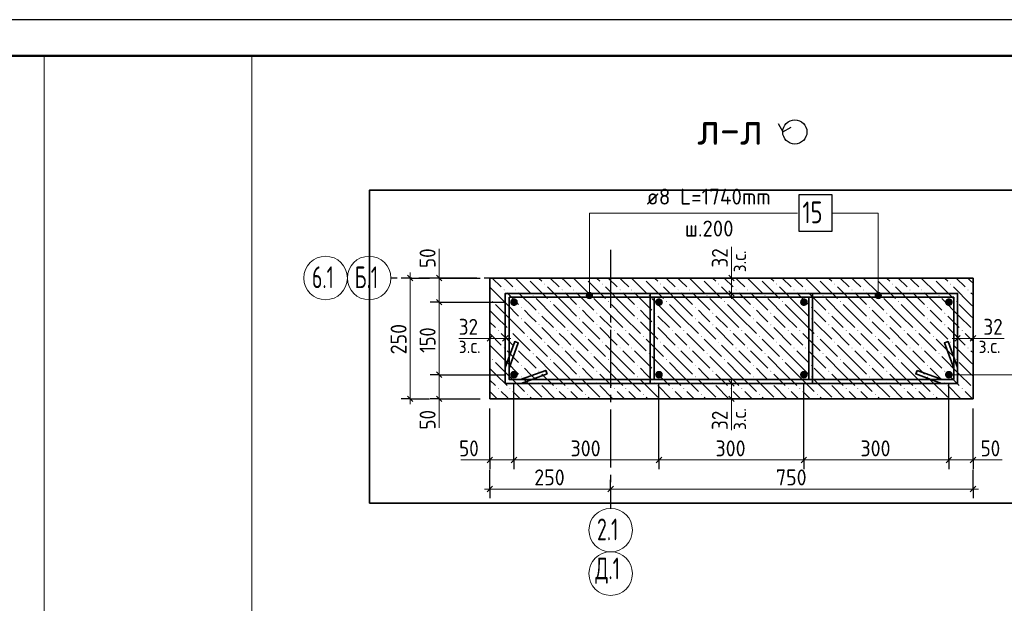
# Model space of a CAD drawing. Header units: millimetres. Extents: x 0 to 59400, y 0 to 42000.
# Tile 20 of 21: x 37198 to 50783, y 33954 to 42000. Entities that reach past the tile are written whole.
import ezdxf

# ---------------------------------------------------------------- set-up
doc = ezdxf.new("R2010")
doc.units = ezdxf.units.MM
doc.linetypes.add('______2', pattern=[270, 200, -70])
doc.linetypes.add('______5', pattern=[1100, 800, -100, 100, -100])
for name, color, linetype, lineweight in [('S1 Продольная арматура', 52, 'Continuous', 25), ('Standard', 7, 'Continuous', 25), ('Заголовок чертежа', 7, 'Continuous', 25), ('Позиционная метка линия выноска', 7, 'Continuous', 13), ('Размерная выноска', 7, 'Continuous', 13), ('Хомут', 52, 'Continuous', 25)]:
    doc.layers.add(name, color=color, linetype=linetype, lineweight=lineweight)
doc.layers.add('ЖБ Пилон', color=7, linetype='______2', lineweight=13, true_color=0xa0a0a0)
doc.layers.add('Оси', color=7, linetype='______5', lineweight=13, true_color=0x656565)
doc.styles.add('ISOCPEUR', font='txt')

msp = doc.modelspace()

# ---------------------------------------------------------------- hatches: boundary and pattern name
at = {"layer": 'S1 Продольная арматура', "linetype": 'Continuous', "lineweight": 18, "transparency": 33554687}
for points in [[(44072, 38106), (44068, 38127), (44056, 38144), (44039, 38155), (44018, 38159), (43998, 38155), (43981, 38144), (43969, 38127), (43965, 38106), (43969, 38086), (43981, 38068), (43998, 38057), (44018, 38053), (44039, 38057), (44056, 38068), (44068, 38086)], [(46072, 38106), (46068, 38127), (46056, 38144), (46039, 38155), (46018, 38159), (45998, 38155), (45981, 38144), (45969, 38127), (45965, 38106), (45969, 38086), (45981, 38068), (45998, 38057), (46018, 38053), (46039, 38057), (46056, 38068), (46068, 38086)], [(48072, 38106), (48068, 38127), (48056, 38144), (48039, 38155), (48018, 38159), (47998, 38155), (47981, 38144), (47969, 38127), (47965, 38106), (47969, 38086), (47981, 38068), (47998, 38057), (48018, 38053), (48039, 38057), (48056, 38068), (48068, 38086)], [(50072, 38106), (50068, 38127), (50056, 38144), (50039, 38155), (50018, 38159), (49998, 38155), (49981, 38144), (49969, 38127), (49965, 38106), (49969, 38086), (49981, 38068), (49998, 38057), (50018, 38053), (50039, 38057), (50056, 38068), (50068, 38086)], [(44072, 37106), (44068, 37127), (44056, 37144), (44039, 37155), (44018, 37159), (43998, 37155), (43981, 37144), (43969, 37127), (43965, 37106), (43969, 37086), (43981, 37068), (43998, 37057), (44018, 37053), (44039, 37057), (44056, 37068), (44068, 37086)], [(46072, 37106), (46068, 37127), (46056, 37144), (46039, 37155), (46018, 37159), (45998, 37155), (45981, 37144), (45969, 37127), (45965, 37106), (45969, 37086), (45981, 37068), (45998, 37057), (46018, 37053), (46039, 37057), (46056, 37068), (46068, 37086)], [(48072, 37106), (48068, 37127), (48056, 37144), (48039, 37155), (48018, 37159), (47998, 37155), (47981, 37144), (47969, 37127), (47965, 37106), (47969, 37086), (47981, 37068), (47998, 37057), (48018, 37053), (48039, 37057), (48056, 37068), (48068, 37086)], [(50072, 37106), (50068, 37127), (50056, 37144), (50039, 37155), (50018, 37159), (49998, 37155), (49981, 37144), (49969, 37127), (49965, 37106), (49969, 37086), (49981, 37068), (49998, 37057), (50018, 37053), (50039, 37057), (50056, 37068), (50068, 37086)]]:
    msp.add_hatch(color=7, dxfattribs=at).paths.add_polyline_path(points)
at = {"layer": 'ЖБ Пилон', "linetype": 'Continuous', "lineweight": 18, "transparency": 33554687}
for points in [[(44196, 38435), (44200, 38439), (44204, 38439), (44209, 38435), (44202, 38428)], [(44436, 38355), (44442, 38361), (44449, 38355), (44442, 38348)], [(44996, 38435), (45000, 38439), (45004, 38439), (45009, 38435), (45002, 38428)], [(45236, 38355), (45242, 38361), (45249, 38355), (45242, 38348)], [(45796, 38435), (45800, 38439), (45804, 38439), (45809, 38435), (45802, 38428)], [(46036, 38355), (46042, 38361), (46049, 38355), (46042, 38348)], [(46596, 38435), (46600, 38439), (46604, 38439), (46609, 38435), (46602, 38428)], [(46836, 38355), (46842, 38361), (46849, 38355), (46842, 38348)], [(47396, 38435), (47400, 38439), (47404, 38439), (47409, 38435), (47402, 38428)], [(47636, 38355), (47642, 38361), (47649, 38355), (47642, 38348)], [(48196, 38435), (48200, 38439), (48204, 38439), (48209, 38435), (48202, 38428)], [(48436, 38355), (48442, 38361), (48449, 38355), (48442, 38348)], [(48996, 38435), (49000, 38439), (49004, 38439), (49009, 38435), (49002, 38428)], [(49236, 38355), (49242, 38361), (49249, 38355), (49242, 38348)], [(49796, 38435), (49800, 38439), (49804, 38439), (49809, 38435), (49802, 38428)], [(50036, 38355), (50042, 38361), (50049, 38355), (50042, 38348)], [(43876, 38275), (43882, 38281), (43889, 38275), (43882, 38268)], [(44036, 38275), (44042, 38281), (44049, 38275), (44042, 38268)], [(44276, 38195), (44282, 38201), (44289, 38195), (44282, 38188)], [(44676, 38275), (44682, 38281), (44689, 38275), (44682, 38268)], [(44836, 38275), (44842, 38281), (44849, 38275), (44842, 38268)], [(45076, 38195), (45082, 38201), (45089, 38195), (45082, 38188)], [(45476, 38275), (45482, 38281), (45489, 38275), (45482, 38268)], [(45636, 38275), (45642, 38281), (45649, 38275), (45642, 38268)], [(45876, 38195), (45882, 38201), (45889, 38195), (45882, 38188)], [(46276, 38275), (46282, 38281), (46289, 38275), (46282, 38268)], [(46436, 38275), (46442, 38281), (46449, 38275), (46442, 38268)], [(46676, 38195), (46682, 38201), (46689, 38195), (46682, 38188)], [(47076, 38275), (47082, 38281), (47089, 38275), (47082, 38268)], [(47236, 38275), (47242, 38281), (47249, 38275), (47242, 38268)], [(47476, 38195), (47482, 38201), (47489, 38195), (47482, 38188)], [(47876, 38275), (47882, 38281), (47889, 38275), (47882, 38268)], [(48036, 38275), (48042, 38281), (48049, 38275), (48042, 38268)], [(48276, 38195), (48282, 38201), (48289, 38195), (48282, 38188)], [(48676, 38275), (48682, 38281), (48689, 38275), (48682, 38268)], [(48836, 38275), (48842, 38281), (48849, 38275), (48842, 38268)], [(49076, 38195), (49082, 38201), (49089, 38195), (49082, 38188)], [(49476, 38275), (49482, 38281), (49489, 38275), (49482, 38268)], [(49636, 38275), (49642, 38281), (49649, 38275), (49642, 38268)], [(49876, 38195), (49882, 38201), (49889, 38195), (49882, 38188)], [(50276, 38275), (50282, 38281), (50289, 38275), (50282, 38268)], [(43716, 38115), (43722, 38121), (43729, 38115), (43722, 38108)], [(44116, 38035), (44122, 38041), (44129, 38035), (44122, 38028)], [(44516, 38115), (44522, 38121), (44529, 38115), (44522, 38108)], [(44916, 38035), (44922, 38041), (44929, 38035), (44922, 38028)], [(45316, 38115), (45322, 38121), (45329, 38115), (45322, 38108)], [(45716, 38035), (45722, 38041), (45729, 38035), (45722, 38028)], [(46116, 38115), (46122, 38121), (46129, 38115), (46122, 38108)], [(46516, 38035), (46522, 38041), (46529, 38035), (46522, 38028)], [(46916, 38115), (46922, 38121), (46929, 38115), (46922, 38108)], [(47316, 38035), (47322, 38041), (47329, 38035), (47322, 38028)], [(47716, 38115), (47722, 38121), (47729, 38115), (47722, 38108)], [(48116, 38035), (48122, 38041), (48129, 38035), (48122, 38028)], [(48516, 38115), (48522, 38121), (48529, 38115), (48522, 38108)], [(48916, 38035), (48922, 38041), (48929, 38035), (48922, 38028)], [(49316, 38115), (49322, 38121), (49329, 38115), (49322, 38108)], [(49716, 38035), (49722, 38041), (49729, 38035), (49722, 38028)], [(50116, 38115), (50122, 38121), (50129, 38115), (50122, 38108)], [(44356, 37955), (44362, 37961), (44369, 37955), (44362, 37948)], [(45156, 37955), (45162, 37961), (45169, 37955), (45162, 37948)], [(45956, 37955), (45962, 37961), (45969, 37955), (45962, 37948)], [(46756, 37955), (46762, 37961), (46769, 37955), (46762, 37948)], [(47556, 37955), (47562, 37961), (47569, 37955), (47562, 37948)], [(48356, 37955), (48362, 37961), (48369, 37955), (48362, 37948)], [(49156, 37955), (49162, 37961), (49169, 37955), (49162, 37948)], [(49956, 37955), (49962, 37961), (49969, 37955), (49962, 37948)], [(44116, 37875), (44122, 37881), (44129, 37875), (44122, 37868)], [(44356, 37795), (44362, 37801), (44369, 37795), (44362, 37788)], [(44916, 37875), (44922, 37881), (44929, 37875), (44922, 37868)], [(45156, 37795), (45162, 37801), (45169, 37795), (45162, 37788)], [(45716, 37875), (45722, 37881), (45729, 37875), (45722, 37868)], [(45956, 37795), (45962, 37801), (45969, 37795), (45962, 37788)], [(46516, 37875), (46522, 37881), (46529, 37875), (46522, 37868)], [(46756, 37795), (46762, 37801), (46769, 37795), (46762, 37788)], [(47316, 37875), (47322, 37881), (47329, 37875), (47322, 37868)], [(47556, 37795), (47562, 37801), (47569, 37795), (47562, 37788)], [(48116, 37875), (48122, 37881), (48129, 37875), (48122, 37868)], [(48356, 37795), (48362, 37801), (48369, 37795), (48362, 37788)], [(48916, 37875), (48922, 37881), (48929, 37875), (48922, 37868)], [(49156, 37795), (49162, 37801), (49169, 37795), (49162, 37788)], [(49716, 37875), (49722, 37881), (49729, 37875), (49722, 37868)], [(49956, 37795), (49962, 37801), (49969, 37795), (49962, 37788)], [(43796, 37715), (43802, 37721), (43809, 37715), (43802, 37708)], [(43956, 37715), (43962, 37721), (43969, 37715), (43962, 37708)], [(44196, 37635), (44202, 37641), (44209, 37635), (44202, 37628)], [(44596, 37715), (44602, 37721), (44609, 37715), (44602, 37708)], [(44756, 37715), (44762, 37721), (44769, 37715), (44762, 37708)], [(44996, 37635), (45002, 37641), (45009, 37635), (45002, 37628)], [(45396, 37715), (45402, 37721), (45409, 37715), (45402, 37708)], [(45556, 37715), (45562, 37721), (45569, 37715), (45562, 37708)], [(45796, 37635), (45802, 37641), (45809, 37635), (45802, 37628)], [(46196, 37715), (46202, 37721), (46209, 37715), (46202, 37708)], [(46356, 37715), (46362, 37721), (46369, 37715), (46362, 37708)], [(46596, 37635), (46602, 37641), (46609, 37635), (46602, 37628)], [(46996, 37715), (47002, 37721), (47009, 37715), (47002, 37708)], [(47156, 37715), (47162, 37721), (47169, 37715), (47162, 37708)], [(47396, 37635), (47402, 37641), (47409, 37635), (47402, 37628)], [(47796, 37715), (47802, 37721), (47809, 37715), (47802, 37708)], [(47956, 37715), (47962, 37721), (47969, 37715), (47962, 37708)], [(48196, 37635), (48202, 37641), (48209, 37635), (48202, 37628)], [(48596, 37715), (48602, 37721), (48609, 37715), (48602, 37708)], [(48756, 37715), (48762, 37721), (48769, 37715), (48762, 37708)], [(48996, 37635), (49002, 37641), (49009, 37635), (49002, 37628)], [(49396, 37715), (49402, 37721), (49409, 37715), (49402, 37708)], [(49556, 37715), (49562, 37721), (49569, 37715), (49562, 37708)], [(49796, 37635), (49802, 37641), (49809, 37635), (49802, 37628)], [(50196, 37715), (50202, 37721), (50209, 37715), (50202, 37708)], [(44436, 37555), (44442, 37561), (44449, 37555), (44442, 37548)], [(45236, 37555), (45242, 37561), (45249, 37555), (45242, 37548)], [(46036, 37555), (46042, 37561), (46049, 37555), (46042, 37548)], [(46836, 37555), (46842, 37561), (46849, 37555), (46842, 37548)], [(47636, 37555), (47642, 37561), (47649, 37555), (47642, 37548)], [(48436, 37555), (48442, 37561), (48449, 37555), (48442, 37548)], [(49236, 37555), (49242, 37561), (49249, 37555), (49242, 37548)], [(50036, 37555), (50042, 37561), (50049, 37555), (50042, 37548)], [(43876, 37475), (43882, 37481), (43889, 37475), (43882, 37468)], [(44036, 37475), (44042, 37481), (44049, 37475), (44042, 37468)], [(44276, 37395), (44282, 37401), (44289, 37395), (44282, 37388)], [(44676, 37475), (44682, 37481), (44689, 37475), (44682, 37468)], [(44836, 37475), (44842, 37481), (44849, 37475), (44842, 37468)], [(45076, 37395), (45082, 37401), (45089, 37395), (45082, 37388)], [(45476, 37475), (45482, 37481), (45489, 37475), (45482, 37468)], [(45636, 37475), (45642, 37481), (45649, 37475), (45642, 37468)], [(45876, 37395), (45882, 37401), (45889, 37395), (45882, 37388)], [(46276, 37475), (46282, 37481), (46289, 37475), (46282, 37468)], [(46436, 37475), (46442, 37481), (46449, 37475), (46442, 37468)], [(46676, 37395), (46682, 37401), (46689, 37395), (46682, 37388)], [(47076, 37475), (47082, 37481), (47089, 37475), (47082, 37468)], [(47236, 37475), (47242, 37481), (47249, 37475), (47242, 37468)], [(47476, 37395), (47482, 37401), (47489, 37395), (47482, 37388)], [(47876, 37475), (47882, 37481), (47889, 37475), (47882, 37468)], [(48036, 37475), (48042, 37481), (48049, 37475), (48042, 37468)], [(48276, 37395), (48282, 37401), (48289, 37395), (48282, 37388)], [(48676, 37475), (48682, 37481), (48689, 37475), (48682, 37468)], [(48836, 37475), (48842, 37481), (48849, 37475), (48842, 37468)], [(49076, 37395), (49082, 37401), (49089, 37395), (49082, 37388)], [(49476, 37475), (49482, 37481), (49489, 37475), (49482, 37468)], [(49636, 37475), (49642, 37481), (49649, 37475), (49642, 37468)], [(49876, 37395), (49882, 37401), (49889, 37395), (49882, 37388)], [(50276, 37475), (50282, 37481), (50289, 37475), (50282, 37468)], [(43716, 37315), (43722, 37321), (43729, 37315), (43722, 37308)], [(44116, 37235), (44122, 37241), (44129, 37235), (44122, 37228)], [(44516, 37315), (44522, 37321), (44529, 37315), (44522, 37308)], [(44916, 37235), (44922, 37241), (44929, 37235), (44922, 37228)], [(45316, 37315), (45322, 37321), (45329, 37315), (45322, 37308)], [(45716, 37235), (45722, 37241), (45729, 37235), (45722, 37228)], [(46116, 37315), (46122, 37321), (46129, 37315), (46122, 37308)], [(46516, 37235), (46522, 37241), (46529, 37235), (46522, 37228)], [(46916, 37315), (46922, 37321), (46929, 37315), (46922, 37308)], [(47316, 37235), (47322, 37241), (47329, 37235), (47322, 37228)], [(47716, 37315), (47722, 37321), (47729, 37315), (47722, 37308)], [(48116, 37235), (48122, 37241), (48129, 37235), (48122, 37228)], [(48516, 37315), (48522, 37321), (48529, 37315), (48522, 37308)], [(48916, 37235), (48922, 37241), (48929, 37235), (48922, 37228)], [(49316, 37315), (49322, 37321), (49329, 37315), (49322, 37308)], [(49716, 37235), (49722, 37241), (49729, 37235), (49722, 37228)], [(50116, 37315), (50122, 37321), (50129, 37315), (50122, 37308)], [(44356, 37155), (44362, 37161), (44369, 37155), (44362, 37148)], [(45156, 37155), (45162, 37161), (45169, 37155), (45162, 37148)], [(45956, 37155), (45962, 37161), (45969, 37155), (45962, 37148)], [(46756, 37155), (46762, 37161), (46769, 37155), (46762, 37148)], [(47556, 37155), (47562, 37161), (47569, 37155), (47562, 37148)], [(48356, 37155), (48362, 37161), (48369, 37155), (48362, 37148)], [(49156, 37155), (49162, 37161), (49169, 37155), (49162, 37148)], [(49956, 37155), (49962, 37161), (49969, 37155), (49962, 37148)], [(44116, 37075), (44122, 37081), (44129, 37075), (44122, 37068)], [(44356, 36995), (44362, 37001), (44369, 36995), (44362, 36988)], [(44916, 37075), (44922, 37081), (44929, 37075), (44922, 37068)], [(45156, 36995), (45162, 37001), (45169, 36995), (45162, 36988)], [(45716, 37075), (45722, 37081), (45729, 37075), (45722, 37068)], [(45956, 36995), (45962, 37001), (45969, 36995), (45962, 36988)], [(46516, 37075), (46522, 37081), (46529, 37075), (46522, 37068)], [(46756, 36995), (46762, 37001), (46769, 36995), (46762, 36988)], [(47316, 37075), (47322, 37081), (47329, 37075), (47322, 37068)], [(47556, 36995), (47562, 37001), (47569, 36995), (47562, 36988)], [(48116, 37075), (48122, 37081), (48129, 37075), (48122, 37068)], [(48356, 36995), (48362, 37001), (48369, 36995), (48362, 36988)], [(48916, 37075), (48922, 37081), (48929, 37075), (48922, 37068)], [(49156, 36995), (49162, 37001), (49169, 36995), (49162, 36988)], [(49716, 37075), (49722, 37081), (49729, 37075), (49722, 37068)], [(49956, 36995), (49962, 37001), (49969, 36995), (49962, 36988)], [(43796, 36915), (43802, 36921), (43809, 36915), (43802, 36908)], [(43956, 36915), (43962, 36921), (43969, 36915), (43962, 36908)], [(44196, 36835), (44202, 36841), (44209, 36835), (44202, 36828)], [(44596, 36915), (44602, 36921), (44609, 36915), (44602, 36908)], [(44756, 36915), (44762, 36921), (44769, 36915), (44762, 36908)], [(44996, 36835), (45002, 36841), (45009, 36835), (45002, 36828)], [(45396, 36915), (45402, 36921), (45409, 36915), (45402, 36908)], [(45556, 36915), (45562, 36921), (45569, 36915), (45562, 36908)], [(45796, 36835), (45802, 36841), (45809, 36835), (45802, 36828)], [(46196, 36915), (46202, 36921), (46209, 36915), (46202, 36908)], [(46356, 36915), (46362, 36921), (46369, 36915), (46362, 36908)], [(46596, 36835), (46602, 36841), (46609, 36835), (46602, 36828)], [(46996, 36915), (47002, 36921), (47009, 36915), (47002, 36908)], [(47156, 36915), (47162, 36921), (47169, 36915), (47162, 36908)], [(47396, 36835), (47402, 36841), (47409, 36835), (47402, 36828)], [(47796, 36915), (47802, 36921), (47809, 36915), (47802, 36908)], [(47956, 36915), (47962, 36921), (47969, 36915), (47962, 36908)], [(48196, 36835), (48202, 36841), (48209, 36835), (48202, 36828)], [(48596, 36915), (48602, 36921), (48609, 36915), (48602, 36908)], [(48756, 36915), (48762, 36921), (48769, 36915), (48762, 36908)], [(48996, 36835), (49002, 36841), (49009, 36835), (49002, 36828)], [(49396, 36915), (49402, 36921), (49409, 36915), (49402, 36908)], [(49556, 36915), (49562, 36921), (49569, 36915), (49562, 36908)], [(49796, 36835), (49802, 36841), (49809, 36835), (49802, 36828)], [(50196, 36915), (50202, 36921), (50209, 36915), (50202, 36908)]]:
    msp.add_hatch(color=7, dxfattribs=at).paths.add_polyline_path(points, flags=16)
at = {"layer": 'Позиционная метка линия выноска', "linetype": 'Continuous', "lineweight": 13, "transparency": 33554687}
for points in [[(45097, 38222), (45020, 38222), (45013, 38199)], [(45097, 38222), (45013, 38199), (45103, 38199)], [(45103, 38199), (45013, 38199), (45020, 38177)], [(45081, 38238), (45036, 38238), (45020, 38222)], [(45081, 38238), (45020, 38222), (45097, 38222)], [(45103, 38199), (45020, 38177), (45097, 38177)], [(45097, 38177), (45020, 38177), (45036, 38161)], [(45036, 38238), (45081, 38238), (45058, 38244)], [(45097, 38177), (45036, 38161), (45081, 38161)], [(49084, 38222), (49006, 38222), (49000, 38199)], [(49084, 38222), (49000, 38199), (49090, 38199)], [(49090, 38199), (49000, 38199), (49006, 38177)], [(49067, 38238), (49022, 38238), (49006, 38222)], [(49067, 38238), (49006, 38222), (49084, 38222)], [(49090, 38199), (49006, 38177), (49084, 38177)], [(49084, 38177), (49006, 38177), (49022, 38161)], [(49022, 38238), (49067, 38238), (49045, 38244)], [(49084, 38177), (49022, 38161), (49067, 38161)], [(45081, 38161), (45036, 38161), (45058, 38154)], [(49067, 38161), (49022, 38161), (49045, 38154)]]:
    msp.add_hatch(color=7, dxfattribs=at).paths.add_polyline_path(points)

# ---------------------------------------------------------------- linework, layer by layer
at = {"layer": 'Standard', "color": 7, "linetype": 'Continuous', "lineweight": 25, "transparency": 33554687}
for p, q in [((42548, 38477), (42623, 38402)), ((42948, 38477), (43023, 38402)), ((47056, 38402), (46981, 38477)), ((47056, 38188), (46981, 38263)), ((42948, 38144), (43023, 38069)), ((43722, 37644), (43647, 37569)), ((43936, 37644), (43861, 37569)), ((50101, 37569), (50176, 37644)), ((50314, 37569), (50389, 37644)), ((42948, 37144), (43023, 37069)), ((46981, 37024), (47056, 36949)), ((42548, 36810), (42623, 36735)), ((42948, 36810), (43023, 36735)), ((46981, 36810), (47056, 36735)), ((43647, 35892), (43722, 35967)), ((43981, 35892), (44056, 35967)), ((45981, 35892), (46056, 35967)), ((47981, 35892), (48056, 35967)), ((49981, 35892), (50056, 35967)), ((50314, 35892), (50389, 35967)), ((43647, 35492), (43722, 35567)), ((45314, 35492), (45389, 35567)), ((50314, 35492), (50389, 35567))]:
    msp.add_line(p, q, dxfattribs=at)
at = {"layer": 'Standard', "color": 7, "linetype": 'Continuous', "lineweight": 13, "transparency": 33554687}
for p, q in [((42586, 38439), (42586, 38514)), ((42986, 38439), (42986, 38514)), ((47018, 38439), (47018, 38514)), ((42986, 38439), (42986, 38106)), ((47018, 38226), (47018, 38439)), ((47018, 38226), (47018, 38151)), ((42986, 38106), (42986, 37106)), ((43685, 37606), (43610, 37606)), ((43898, 37606), (43685, 37606)), ((43898, 37606), (43973, 37606)), ((50138, 37606), (50063, 37606)), ((50138, 37606), (50352, 37606)), ((50352, 37606), (50427, 37606)), ((42986, 37106), (42986, 36773)), ((47018, 36986), (47018, 37061)), ((47018, 36986), (47018, 36773)), ((42586, 36773), (42586, 36698)), ((42986, 36773), (42986, 36698)), ((47018, 36773), (47018, 36698)), ((43685, 35930), (43610, 35930)), ((43685, 35930), (44018, 35930)), ((44018, 35930), (46018, 35930)), ((46018, 35930), (48018, 35930)), ((48018, 35930), (50018, 35930)), ((50018, 35930), (50352, 35930)), ((50352, 35930), (50427, 35930)), ((43685, 35530), (43610, 35530)), ((43685, 35530), (45352, 35530)), ((45352, 35530), (50352, 35530)), ((50352, 35530), (50427, 35530))]:
    msp.add_line(p, q, dxfattribs=at)
at = {"layer": 'Standard', "color": 251, "linetype": 'Continuous', "lineweight": -3, "true_color": 0x656565, "transparency": 33554687}
for p, q in [((42586, 38439), (42461, 38439)), ((42586, 38439), (42711, 38439)), ((42586, 38439), (42852, 38439)), ((42986, 38439), (42861, 38439)), ((42986, 38439), (43111, 38439)), ((42986, 38439), (43552, 38439)), ((47018, 38439), (46893, 38439)), ((47018, 38439), (47143, 38439)), ((47018, 38226), (46893, 38226)), ((47018, 38226), (47143, 38226)), ((42986, 38106), (42861, 38106)), ((42986, 38106), (43111, 38106)), ((42986, 38106), (43885, 38106)), ((43685, 37606), (43685, 37731)), ((43898, 37606), (43898, 37731)), ((50138, 37606), (50138, 37731)), ((50352, 37606), (50352, 37731)), ((43685, 37606), (43685, 37481)), ((43898, 37606), (43898, 37481)), ((50138, 37606), (50138, 37481)), ((50352, 37606), (50352, 37481)), ((42986, 37106), (42861, 37106)), ((42986, 37106), (43111, 37106)), ((42986, 37106), (43885, 37106)), ((47018, 36986), (46893, 36986)), ((47018, 36986), (47143, 36986)), ((42586, 36773), (42461, 36773)), ((42586, 36773), (42711, 36773)), ((42586, 36773), (42852, 36773)), ((42986, 36773), (42861, 36773)), ((42986, 36773), (43111, 36773)), ((42986, 36773), (43552, 36773)), ((47018, 36773), (46893, 36773)), ((47018, 36773), (47143, 36773)), ((43685, 35930), (43685, 36055)), ((44018, 35930), (44018, 36055)), ((46018, 35930), (46018, 36055)), ((48018, 35930), (48018, 36055)), ((50018, 35930), (50018, 36055)), ((50352, 35930), (50352, 36055)), ((43685, 35930), (43685, 35805)), ((44018, 35930), (44018, 35805)), ((46018, 35930), (46018, 35805)), ((48018, 35930), (48018, 35805)), ((50018, 35930), (50018, 35805)), ((50352, 35930), (50352, 35805)), ((43685, 35530), (43685, 35796)), ((50352, 35530), (50352, 35796)), ((43685, 35530), (43685, 35655)), ((45352, 35530), (45352, 35655)), ((50352, 35530), (50352, 35655)), ((43685, 35530), (43685, 35405)), ((45352, 35530), (45352, 35405)), ((45352, 35530), (45352, 35396)), ((50352, 35530), (50352, 35405))]:
    msp.add_line(p, q, dxfattribs=at)
at = {"layer": 'Standard', "color": 7, "linetype": 'Continuous', "lineweight": 25, "transparency": 33554687}
msp.add_lwpolyline([(0, 0), (59400, 0), (59400, 42000), (0, 42000), (0, 0)], close=True, dxfattribs=at)
at = {"layer": 'Standard', "color": 7, "linetype": 'Continuous', "lineweight": 50, "transparency": 33554687}
msp.add_lwpolyline([(2000, 41500), (58900, 41500), (58900, 500), (2000, 500), (2000, 41500)], close=True, dxfattribs=at)
at = {"layer": 'Standard', "color": 7, "linetype": 'Continuous', "lineweight": 13, "transparency": 33554687}
for points in [[(40400, 41500), (2000, 41500), (2000, 500), (40400, 500), (40400, 41500)], [(58900, 41500), (37538, 41500), (37538, 6649), (58900, 6649), (58900, 41500)], [(42586, 38439), (42586, 37286), (42586, 37286), (42586, 36773)]]:
    msp.add_lwpolyline(points, dxfattribs=at)
at = {"layer": 'Standard', "color": 7, "linetype": 'Continuous', "lineweight": 25, "transparency": 33554687}
msp.add_lwpolyline([(47662, 40570), (47726, 40453), (47843, 40517)], dxfattribs=at)
at = {"layer": 'Standard', "color": 254, "linetype": 'Continuous', "lineweight": 35, "true_color": 0xc4c4ff, "transparency": 33554687}
msp.add_lwpolyline([(42025, 35337), (52139, 35337), (52139, 39650), (42025, 39650), (42025, 35337)], dxfattribs=at)
at = {"layer": 'Standard', "color": 251, "linetype": 'Continuous', "lineweight": -3, "true_color": 0x656565, "transparency": 33554687}
for points in [[(44018, 35930), (44018, 35947), (44018, 35947), (44018, 35947), (44018, 35947), (44018, 35947), (44018, 35947), (44018, 35947), (44018, 35947), (44018, 36226), (44018, 36226), (44018, 36973)], [(46018, 35930), (46018, 35947), (46018, 35947), (46018, 35947), (46018, 35947), (46018, 35947), (46018, 35947), (46018, 36935), (46018, 36935), (46018, 36973)], [(48018, 35930), (48018, 35947), (48018, 35947), (48018, 35947), (48018, 35947), (48018, 36973)], [(50018, 35930), (50018, 35947), (50018, 35947), (50018, 36973)], [(43685, 35930), (43685, 35947), (43685, 35947), (43685, 35947), (43685, 35947), (43685, 35947), (43685, 35947), (43685, 35947), (43685, 35947), (43685, 36108), (43685, 36108), (43685, 36639)], [(50352, 35930), (50352, 35947), (50352, 35947), (50352, 36639)]]:
    msp.add_lwpolyline(points, dxfattribs=at)
at = {"layer": 'Standard', "color": 7, "linetype": 'Continuous', "lineweight": 25, "transparency": 33554687}
msp.add_circle((47893, 40453), 167, dxfattribs=at)
at = {"layer": 'ЖБ Пилон', "color": 7, "linetype": 'Continuous', "lineweight": 35, "transparency": 33554687}
for p, q in [((43685, 38439), (43685, 36773)), ((50352, 38439), (43685, 38439)), ((50352, 36773), (50352, 38439)), ((43685, 36773), (50352, 36773))]:
    msp.add_line(p, q, dxfattribs=at)
at = {"layer": 'ЖБ Пилон', "color": 9, "linetype": 'Continuous', "lineweight": 18, "true_color": 0xc7c7c7, "transparency": 33554687}
for p, q in [((43922, 38075), (43685, 38312)), ((43718, 38439), (43842, 38315)), ((43922, 38395), (43878, 38439)), ((44002, 38315), (43922, 38395)), ((44038, 38439), (44242, 38235)), ((44242, 38395), (44482, 38155)), ((44358, 38439), (44402, 38395)), ((44722, 38075), (44482, 38315)), ((44518, 38439), (44642, 38315)), ((44722, 38395), (44678, 38439)), ((44802, 38315), (44722, 38395)), ((44838, 38439), (45042, 38235)), ((45042, 38395), (45282, 38155)), ((45158, 38439), (45202, 38395)), ((45522, 38075), (45282, 38315)), ((45318, 38439), (45442, 38315)), ((45522, 38395), (45478, 38439)), ((45602, 38315), (45522, 38395)), ((45638, 38439), (45842, 38235)), ((45842, 38395), (46082, 38155)), ((45958, 38439), (46002, 38395)), ((46322, 38075), (46082, 38315)), ((46118, 38439), (46242, 38315)), ((46322, 38395), (46278, 38439)), ((46402, 38315), (46322, 38395)), ((46438, 38439), (46642, 38235)), ((46642, 38395), (46882, 38155)), ((46758, 38439), (46802, 38395)), ((47122, 38075), (46882, 38315)), ((46918, 38439), (47042, 38315)), ((47122, 38395), (47078, 38439)), ((47202, 38315), (47122, 38395)), ((47238, 38439), (47442, 38235)), ((47442, 38395), (47682, 38155)), ((47558, 38439), (47602, 38395)), ((47922, 38075), (47682, 38315)), ((47718, 38439), (47842, 38315)), ((47922, 38395), (47878, 38439)), ((48002, 38315), (47922, 38395)), ((48038, 38439), (48242, 38235)), ((48242, 38395), (48482, 38155)), ((48358, 38439), (48402, 38395)), ((48722, 38075), (48482, 38315)), ((48518, 38439), (48642, 38315)), ((48722, 38395), (48678, 38439)), ((48802, 38315), (48722, 38395)), ((48838, 38439), (49042, 38235)), ((49042, 38395), (49282, 38155)), ((49158, 38439), (49202, 38395)), ((49522, 38075), (49282, 38315)), ((49318, 38439), (49442, 38315)), ((49522, 38395), (49478, 38439)), ((49602, 38315), (49522, 38395)), ((49638, 38439), (49842, 38235)), ((49842, 38395), (50082, 38155)), ((49958, 38439), (50002, 38395)), ((50322, 38075), (50082, 38315)), ((50118, 38439), (50242, 38315)), ((50322, 38395), (50278, 38439)), ((50352, 38366), (50322, 38395)), ((43922, 38235), (44082, 38075)), ((44082, 38235), (44322, 37995)), ((44722, 38235), (44882, 38075)), ((44882, 38235), (45122, 37995)), ((45522, 38235), (45682, 38075)), ((45682, 38235), (45922, 37995)), ((46322, 38235), (46482, 38075)), ((46482, 38235), (46722, 37995)), ((47122, 38235), (47282, 38075)), ((47282, 38235), (47522, 37995)), ((47922, 38235), (48082, 38075)), ((48082, 38235), (48322, 37995)), ((48722, 38235), (48882, 38075)), ((48882, 38235), (49122, 37995)), ((49522, 38235), (49682, 38075)), ((49682, 38235), (49922, 37995)), ((50322, 38235), (50352, 38206)), ((43762, 38075), (43922, 37915)), ((43922, 38075), (44082, 37915)), ((44562, 37915), (44322, 38155)), ((44562, 38075), (44722, 37915)), ((44722, 38075), (44882, 37915)), ((45362, 37915), (45122, 38155)), ((45362, 38075), (45522, 37915)), ((45522, 38075), (45682, 37915)), ((46162, 37915), (45922, 38155)), ((46162, 38075), (46322, 37915)), ((46322, 38075), (46482, 37915)), ((46962, 37915), (46722, 38155)), ((46962, 38075), (47122, 37915)), ((47122, 38075), (47282, 37915)), ((47762, 37915), (47522, 38155)), ((47762, 38075), (47922, 37915)), ((47922, 38075), (48082, 37915)), ((48562, 37915), (48322, 38155)), ((48562, 38075), (48722, 37915)), ((48722, 38075), (48882, 37915)), ((49362, 37915), (49122, 38155)), ((49362, 38075), (49522, 37915)), ((49522, 38075), (49682, 37915)), ((50162, 37915), (49922, 38155)), ((50162, 38075), (50322, 37915)), ((50322, 38075), (50352, 38046)), ((43762, 37915), (43685, 37992)), ((43762, 37915), (43922, 37755)), ((43922, 37915), (44162, 37675)), ((44242, 37915), (44162, 37995)), ((44322, 37835), (44242, 37915)), ((44402, 37915), (44562, 37755)), ((44562, 37915), (44722, 37755)), ((44722, 37915), (44962, 37675)), ((45042, 37915), (44962, 37995)), ((45122, 37835), (45042, 37915)), ((45202, 37915), (45362, 37755)), ((45362, 37915), (45522, 37755)), ((45522, 37915), (45762, 37675)), ((45842, 37915), (45762, 37995)), ((45922, 37835), (45842, 37915)), ((46002, 37915), (46162, 37755)), ((46162, 37915), (46322, 37755)), ((46322, 37915), (46562, 37675)), ((46642, 37915), (46562, 37995)), ((46722, 37835), (46642, 37915)), ((46802, 37915), (46962, 37755)), ((46962, 37915), (47122, 37755)), ((47122, 37915), (47362, 37675)), ((47442, 37915), (47362, 37995)), ((47522, 37835), (47442, 37915)), ((47602, 37915), (47762, 37755)), ((47762, 37915), (47922, 37755)), ((47922, 37915), (48162, 37675)), ((48242, 37915), (48162, 37995)), ((48322, 37835), (48242, 37915)), ((48402, 37915), (48562, 37755)), ((48562, 37915), (48722, 37755)), ((48722, 37915), (48962, 37675)), ((49042, 37915), (48962, 37995)), ((49122, 37835), (49042, 37915)), ((49202, 37915), (49362, 37755)), ((49362, 37915), (49522, 37755)), ((49522, 37915), (49762, 37675)), ((49842, 37915), (49762, 37995)), ((49922, 37835), (49842, 37915)), ((50002, 37915), (50162, 37755)), ((50162, 37915), (50322, 37755)), ((50322, 37915), (50352, 37886)), ((43685, 37832), (43762, 37755)), ((44162, 37835), (44402, 37595)), ((44962, 37835), (45202, 37595)), ((45762, 37835), (46002, 37595)), ((46562, 37835), (46802, 37595)), ((47362, 37835), (47602, 37595)), ((48162, 37835), (48402, 37595)), ((48962, 37835), (49202, 37595)), ((49762, 37835), (50002, 37595)), ((43685, 37672), (43842, 37515)), ((43922, 37595), (43842, 37675)), ((44002, 37675), (44242, 37435)), ((44402, 37755), (44642, 37515)), ((44722, 37595), (44642, 37675)), ((44802, 37675), (45042, 37435)), ((45202, 37755), (45442, 37515)), ((45522, 37595), (45442, 37675)), ((45602, 37675), (45842, 37435)), ((46002, 37755), (46242, 37515)), ((46322, 37595), (46242, 37675)), ((46402, 37675), (46642, 37435)), ((46802, 37755), (47042, 37515)), ((47122, 37595), (47042, 37675)), ((47202, 37675), (47442, 37435)), ((47602, 37755), (47842, 37515)), ((47922, 37595), (47842, 37675)), ((48002, 37675), (48242, 37435)), ((48402, 37755), (48642, 37515)), ((48722, 37595), (48642, 37675)), ((48802, 37675), (49042, 37435)), ((49202, 37755), (49442, 37515)), ((49522, 37595), (49442, 37675)), ((49602, 37675), (49842, 37435)), ((50002, 37755), (50242, 37515)), ((50322, 37595), (50242, 37675)), ((43922, 37275), (43685, 37512)), ((44002, 37515), (43922, 37595)), ((44242, 37595), (44482, 37355)), ((44722, 37275), (44482, 37515)), ((44802, 37515), (44722, 37595)), ((45042, 37595), (45282, 37355)), ((45522, 37275), (45282, 37515)), ((45602, 37515), (45522, 37595)), ((45842, 37595), (46082, 37355)), ((46322, 37275), (46082, 37515)), ((46402, 37515), (46322, 37595)), ((46642, 37595), (46882, 37355)), ((47122, 37275), (46882, 37515)), ((47202, 37515), (47122, 37595)), ((47442, 37595), (47682, 37355)), ((47922, 37275), (47682, 37515)), ((48002, 37515), (47922, 37595)), ((48242, 37595), (48482, 37355)), ((48722, 37275), (48482, 37515)), ((48802, 37515), (48722, 37595)), ((49042, 37595), (49282, 37355)), ((49522, 37275), (49282, 37515)), ((49602, 37515), (49522, 37595)), ((49842, 37595), (50082, 37355)), ((50322, 37275), (50082, 37515)), ((50352, 37566), (50322, 37595)), ((43922, 37435), (44082, 37275)), ((44082, 37435), (44322, 37195)), ((44722, 37435), (44882, 37275)), ((44882, 37435), (45122, 37195)), ((45522, 37435), (45682, 37275)), ((45682, 37435), (45922, 37195)), ((46322, 37435), (46482, 37275)), ((46482, 37435), (46722, 37195)), ((47122, 37435), (47282, 37275)), ((47282, 37435), (47522, 37195)), ((47922, 37435), (48082, 37275)), ((48082, 37435), (48322, 37195)), ((48722, 37435), (48882, 37275)), ((48882, 37435), (49122, 37195)), ((49522, 37435), (49682, 37275)), ((49682, 37435), (49922, 37195)), ((50322, 37435), (50352, 37406)), ((43762, 37275), (43922, 37115)), ((43922, 37275), (44082, 37115)), ((44562, 37115), (44322, 37355)), ((44562, 37275), (44722, 37115)), ((44722, 37275), (44882, 37115)), ((45362, 37115), (45122, 37355)), ((45362, 37275), (45522, 37115)), ((45522, 37275), (45682, 37115)), ((46162, 37115), (45922, 37355)), ((46162, 37275), (46322, 37115)), ((46322, 37275), (46482, 37115)), ((46962, 37115), (46722, 37355)), ((46962, 37275), (47122, 37115)), ((47122, 37275), (47282, 37115)), ((47762, 37115), (47522, 37355)), ((47762, 37275), (47922, 37115)), ((47922, 37275), (48082, 37115)), ((48562, 37115), (48322, 37355)), ((48562, 37275), (48722, 37115)), ((48722, 37275), (48882, 37115)), ((49362, 37115), (49122, 37355)), ((49362, 37275), (49522, 37115)), ((49522, 37275), (49682, 37115)), ((50162, 37115), (49922, 37355)), ((50162, 37275), (50322, 37115)), ((50322, 37275), (50352, 37246)), ((43762, 37115), (43685, 37192)), ((43762, 37115), (43922, 36955)), ((43922, 37115), (44162, 36875)), ((44242, 37115), (44162, 37195)), ((44322, 37035), (44242, 37115)), ((44402, 37115), (44562, 36955)), ((44562, 37115), (44722, 36955)), ((44722, 37115), (44962, 36875)), ((45042, 37115), (44962, 37195)), ((45122, 37035), (45042, 37115)), ((45202, 37115), (45362, 36955)), ((45362, 37115), (45522, 36955)), ((45522, 37115), (45762, 36875)), ((45842, 37115), (45762, 37195)), ((45922, 37035), (45842, 37115)), ((46002, 37115), (46162, 36955)), ((46162, 37115), (46322, 36955)), ((46322, 37115), (46562, 36875)), ((46642, 37115), (46562, 37195)), ((46722, 37035), (46642, 37115)), ((46802, 37115), (46962, 36955)), ((46962, 37115), (47122, 36955)), ((47122, 37115), (47362, 36875)), ((47442, 37115), (47362, 37195)), ((47522, 37035), (47442, 37115)), ((47602, 37115), (47762, 36955)), ((47762, 37115), (47922, 36955)), ((47922, 37115), (48162, 36875)), ((48242, 37115), (48162, 37195)), ((48322, 37035), (48242, 37115)), ((48402, 37115), (48562, 36955)), ((48562, 37115), (48722, 36955)), ((48722, 37115), (48962, 36875)), ((49042, 37115), (48962, 37195)), ((49122, 37035), (49042, 37115)), ((49202, 37115), (49362, 36955)), ((49362, 37115), (49522, 36955)), ((49522, 37115), (49762, 36875)), ((49842, 37115), (49762, 37195)), ((49922, 37035), (49842, 37115)), ((50002, 37115), (50162, 36955)), ((50162, 37115), (50322, 36955)), ((50322, 37115), (50352, 37086)), ((43685, 37032), (43762, 36955)), ((44162, 37035), (44402, 36795)), ((44402, 36955), (44584, 36773)), ((44962, 37035), (45202, 36795)), ((45202, 36955), (45384, 36773)), ((45762, 37035), (46002, 36795)), ((46002, 36955), (46184, 36773)), ((46562, 37035), (46802, 36795)), ((46802, 36955), (46984, 36773)), ((47362, 37035), (47602, 36795)), ((47602, 36955), (47784, 36773)), ((48162, 37035), (48402, 36795)), ((48402, 36955), (48584, 36773)), ((48962, 37035), (49202, 36795)), ((49202, 36955), (49384, 36773)), ((49762, 37035), (50002, 36795)), ((50002, 36955), (50184, 36773)), ((43685, 36872), (43784, 36773)), ((43922, 36795), (43842, 36875)), ((44002, 36875), (44104, 36773)), ((44722, 36795), (44642, 36875)), ((44802, 36875), (44904, 36773)), ((45522, 36795), (45442, 36875)), ((45602, 36875), (45704, 36773)), ((46322, 36795), (46242, 36875)), ((46402, 36875), (46504, 36773)), ((47122, 36795), (47042, 36875)), ((47202, 36875), (47304, 36773)), ((47922, 36795), (47842, 36875)), ((48002, 36875), (48104, 36773)), ((48722, 36795), (48642, 36875)), ((48802, 36875), (48904, 36773)), ((49522, 36795), (49442, 36875)), ((49602, 36875), (49704, 36773)), ((50322, 36795), (50242, 36875)), ((43944, 36773), (43922, 36795)), ((44242, 36795), (44264, 36773)), ((44744, 36773), (44722, 36795)), ((45042, 36795), (45064, 36773)), ((45544, 36773), (45522, 36795)), ((45842, 36795), (45864, 36773)), ((46344, 36773), (46322, 36795)), ((46642, 36795), (46664, 36773)), ((47144, 36773), (47122, 36795)), ((47442, 36795), (47464, 36773)), ((47944, 36773), (47922, 36795)), ((48242, 36795), (48264, 36773)), ((48744, 36773), (48722, 36795)), ((49042, 36795), (49064, 36773)), ((49544, 36773), (49522, 36795)), ((49842, 36795), (49864, 36773)), ((50344, 36773), (50322, 36795))]:
    msp.add_line(p, q, dxfattribs=at)
at = {"layer": 'Оси', "color": 8, "linetype": '______5', "lineweight": -3, "transparency": 33554687}
for p, q in [((45352, 38826), (45352, 35263)), ((45707, 38439), (42319, 38439))]:
    msp.add_line(p, q, dxfattribs=at)
at = {"layer": 'Оси', "color": 7, "linetype": 'Continuous', "lineweight": 13, "transparency": 33554687}
for centre in [(41419, 38439), (42019, 38439), (45352, 34963), (45352, 34363)]:
    msp.add_circle(centre, 300, dxfattribs=at)
at = {"layer": 'Позиционная метка линия выноска', "color": 7, "linetype": 'Continuous', "lineweight": 13, "transparency": 33554687}
for p, q in [((45013, 38199), (45013, 38199)), ((45058, 38244), (45058, 38244)), ((45103, 38199), (45103, 38199)), ((49000, 38199), (49000, 38199)), ((49045, 38244), (49045, 38244)), ((49090, 38199), (49090, 38199)), ((45058, 38154), (45058, 38154)), ((49045, 38154), (49045, 38154)), ((50018, 37106), (52558, 37106))]:
    msp.add_line(p, q, dxfattribs=at)
for points in [[(47932, 39334), (45058, 39334), (45058, 38199)], [(48408, 39334), (49045, 39334), (49045, 38199)]]:
    msp.add_lwpolyline(points, dxfattribs=at)
for centre in [(45058, 38199), (49045, 38199)]:
    msp.add_circle(centre, 45, dxfattribs=at)
at = {"layer": 'Размерная выноска', "color": 7, "linetype": 'Continuous', "lineweight": 13, "transparency": 33554687}
for p, q in [((47018, 38439), (47018, 38870)), ((42986, 38439), (42986, 38839)), ((43685, 37606), (43255, 37606)), ((50352, 37606), (50782, 37606)), ((42986, 36373), (42986, 36773)), ((47018, 36773), (47018, 36343)), ((43685, 35930), (43285, 35930)), ((50752, 35930), (50352, 35930))]:
    msp.add_line(p, q, dxfattribs=at)
at = {"layer": 'Хомут', "color": 7, "linetype": 'Continuous', "lineweight": 25, "transparency": 33554687}
msp.add_lwpolyline([(47948, 39084), (48408, 39084), (48408, 39584), (47948, 39584), (47948, 39084)], dxfattribs=at)
at = {"layer": 'Хомут', "color": 7, "linetype": 'Continuous', "lineweight": 35, "transparency": 33554687}
for points in [[(44475, 37116), (44118, 36986), (43898, 36986), (43898, 38226), (48138, 38226), (48138, 36986), (43898, 36986), (43898, 37206), (44028, 37562), (44078, 37544), (43952, 37196), (43952, 37039), (48085, 37039), (48085, 38173), (43952, 38173), (43952, 37039), (44108, 37039), (44456, 37166), (44475, 37116)], [(49580, 37166), (49928, 37039), (50085, 37039), (50085, 38173), (45952, 38173), (45952, 37039), (50085, 37039), (50085, 37196), (49958, 37544), (50008, 37562), (50138, 37206), (50138, 36986), (45898, 36986), (45898, 38226), (50138, 38226), (50138, 36986), (49919, 36986), (49562, 37116), (49580, 37166)]]:
    msp.add_lwpolyline(points, dxfattribs=at)

# ---------------------------------------------------------------- texts
at = {"layer": 'Standard', "color": 7, "linetype": 'Continuous', "lineweight": 25, "transparency": 33554687, "char_height": 220, "attachment_point": 7, "rotation": 90, "style": 'ISOCPEUR'}
for s, insert, width in [('\\W0.87;50', (42936, 38577), 403.92), ('\\W0.87;32', (46968, 38583), 403.92), ('\\W0.91;250', (42536, 37386), 561.99), ('\\W0.83;150', (42936, 37408), 508.57), ('\\W0.87;50', (42936, 36349), 403.92), ('\\W0.87;32', (46968, 36344), 403.92)]:
    msp.add_mtext(s, dxfattribs=dict(at, insert=insert, width=width))
at = {"layer": 'Standard', "color": 7, "linetype": 'Continuous', "lineweight": 18, "transparency": 33554687, "char_height": 200, "attachment_point": 7, "rotation": 90, "style": 'ISOCPEUR'}
for insert, width in [((47221, 38518), 459.95), ((47221, 36344), 459.94)]:
    msp.add_mtext('\\W0.90;з.с.', dxfattribs=dict(at, insert=insert, width=width))
at = {"layer": 'Standard', "color": 7, "linetype": 'Continuous', "lineweight": 25, "transparency": 33554687, "char_height": 220, "attachment_point": 7, "style": 'ISOCPEUR'}
for s, insert, width in [('\\W0.87;32', (43256, 37656), 403.92), ('\\W0.87;32', (50495, 37656), 403.93), ('\\W0.87;50', (43261, 35980), 403.92), ('\\W0.91;300', (44798, 35980), 561.99), ('\\W0.91;300', (46798, 35980), 561.99), ('\\W0.91;300', (48798, 35980), 561.99), ('\\W0.87;50', (50456, 35980), 403.93), ('\\W0.91;250', (44298, 35580), 561.99), ('\\W0.91;750', (47632, 35580), 561.98)]:
    msp.add_mtext(s, dxfattribs=dict(at, insert=insert, width=width))
at = {"layer": 'Standard', "color": 7, "linetype": 'Continuous', "lineweight": 18, "transparency": 33554687, "char_height": 200, "attachment_point": 7, "style": 'ISOCPEUR'}
for insert, width in [((43257, 37403), 459.95), ((50430, 37403), 459.96)]:
    msp.add_mtext('\\W0.90;з.с.', dxfattribs=dict(at, insert=insert, width=width))
at = {"layer": 'Заголовок чертежа', "color": 7, "linetype": 'Continuous', "lineweight": 50, "transparency": 33554687, "insert": (46546, 40275), "char_height": 450, "width": 1149.51, "attachment_point": 7, "style": 'ISOCPEUR'}
msp.add_mtext('\\W0.91;л-л', dxfattribs=at)
at = {"layer": 'Оси', "color": 7, "linetype": 'Continuous', "lineweight": 25, "transparency": 33554687, "char_height": 300, "attachment_point": 7, "style": 'ISOCPEUR'}
for s, insert, width in [('\\W0.66;6.1', (41231, 38299), 473.38), ('\\W0.67;Б.1', (41819, 38299), 499.76), ('\\W0.66;2.1', (45164, 34823), 473.39), ('\\W0.67;Д.1', (45139, 34223), 526.02)]:
    msp.add_mtext(s, dxfattribs=dict(at, insert=insert, width=width))
at = {"layer": 'Хомут', "color": 7, "linetype": 'Continuous', "lineweight": 13, "transparency": 33554687, "attachment_point": 7, "style": 'ISOCPEUR'}
for s, insert, char_height, width in [('\\W0.96;ø8 L=1740mm ', (45848, 39451), 220, 2018.39), ('\\W0.75;15', (47998, 39194), 300, 472.29), ('\\W0.95;ш.200 ', (46376, 39011), 220, 962.14)]:
    msp.add_mtext(s, dxfattribs=dict(at, insert=insert, char_height=char_height, width=width))

doc.saveas('drawing.dxf')
